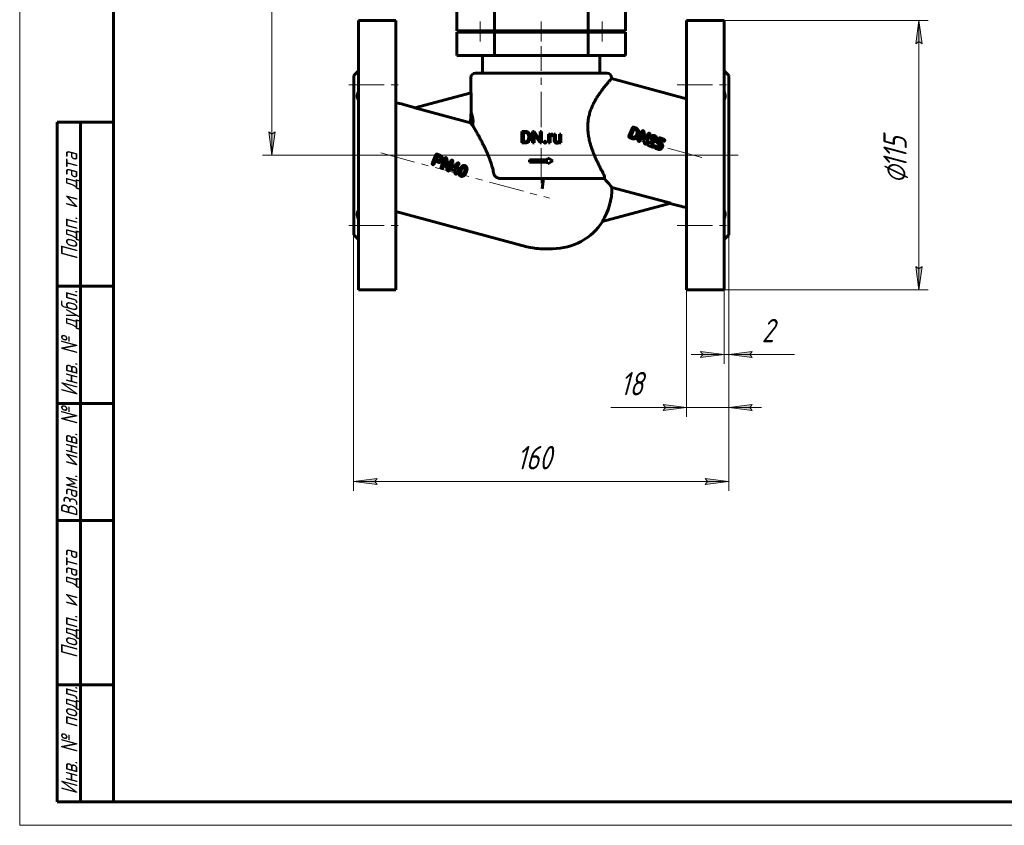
# Model space of a CAD drawing. Header units: millimetres. Extents: x 0 to 420, y 0 to 297.
# Tile 1 of 5: x 0 to 210, y 0 to 172. Entities that reach past the tile are written whole.
import ezdxf

# ---------------------------------------------------------------- set-up
doc = ezdxf.new("R2010")
doc.units = ezdxf.units.MM
for name, pattern in [('K5LT_AXLED', [12, 7.5, -1.5, 1.5, -1.5]), ('K5LT_BASIC', [0]), ('K5LT_THIN', [0])]:
    doc.linetypes.add(name, pattern=pattern)
doc.layers.add('Системный слой', color=7, linetype='Continuous')
doc.layers.add('Системный слой (1)', color=7, linetype='Continuous', true_color=0x6c6c6c)
doc.styles.add('KDIMTEXTSTYLE', font='txt', dxfattribs={"width": 0.96, "oblique": 15, "height": 5})
doc.styles.add('KTEXTSTYLE', font='txt', dxfattribs={"width": 0.96, "height": 5})
doc.dimstyles.new('KDIMSTYLE (0.50)', dxfattribs={"dimtxt": 5, "dimasz": 1, "dimexe": 2, "dimexo": 0, "dimgap": 1, "dimtad": 1, "dimlfac": 2, "dimtxsty": 'KDIMTEXTSTYLE', "dimsah": 1, "dimcen": 0, "dimdle": 1, "dimadec": 0, "dimazin": 0, "dimtfac": 0.667, "dimtmove": 0, "dimatfit": 3, "dimfxl": 1, "dimtvp": 1, "dimtolj": 1, "dimtzin": 0, "dimarcsym": 0})

# ---------------------------------------------------------------- blocks, each defined once
blk = doc.blocks.new('D0')
at = {"layer": 'Системный слой (1)'}
for points in [[(192.45, 166.71), (191.79, 171.71), (191.13, 166.71), (191.79, 167.21)], [(191.79, 114.21), (192.45, 119.21), (191.79, 118.71), (191.13, 119.21)]]:
    blk.add_hatch(color=7, dxfattribs=at).paths.add_polyline_path(points)
at = {"layer": 'Системный слой (1)', "color": 7, "linetype": 'K5LT_THIN', "lineweight": 18}
for p, q in [((150.23, 171.71), (193.79, 171.71)), ((191.13, 166.71), (191.79, 171.71)), ((191.79, 171.71), (192.45, 166.71)), ((191.79, 167.21), (191.13, 166.71)), ((192.45, 166.71), (191.79, 167.21)), ((191.79, 114.21), (191.13, 119.21)), ((191.13, 119.21), (191.79, 118.71)), ((191.79, 118.71), (192.45, 119.21)), ((192.45, 119.21), (191.79, 114.21)), ((150.23, 114.21), (193.79, 114.21))]:
    blk.add_line(p, q, dxfattribs=at)
blk.add_wipeout([(190.79, 136.89), (183.41, 136.89), (183.41, 148.54), (190.79, 148.54)]).dxf.layer = 'Системный слой (1)'
blk.add_line((191.79, 171.71), (191.79, 114.21), dxfattribs=at)
at = {"layer": 'Системный слой (1)', "color": 7, "char_height": 5, "attachment_point": 1, "rotation": 90, "style": 'KTEXTSTYLE'}
for s, insert in [('\\fArial|b0|c204|p34;\\H5.0;\\W1.000;\\Q15;\\fGOST Type AU|b0|i0|c204|p34;\\Q15;\\W0.960;115', (184.2, 140.2)), ('\\fArial|b0|c204|p34;\\H5.0;\\W1.000;\\Q15;\\fGOST Type AU|b0|i0|c204|p34;\\Q15;\\W0.960;⌀', (184.2, 136.89))]:
    blk.add_mtext(s, dxfattribs=dict(at, insert=insert))
blk = doc.blocks.new('KDIMARROW_01')
at = {"layer": 'Системный слой'}
blk.add_hatch(color=0, dxfattribs=at).paths.add_polyline_path([(-5, -0.66), (0, 0), (-5, 0.66), (-4.5, 0)])
at = {"layer": 'Системный слой', "color": 0, "linetype": 'K5LT_THIN', "lineweight": 18}
for p, q in [((-4.5, 0), (-5, 0.66)), ((-5, 0.66), (0, 0)), ((0, 0), (-5, -0.66)), ((-5, -0.66), (-4.5, 0))]:
    blk.add_line(p, q, dxfattribs=at)
at = {"layer": 'Системный слой (1)', "color": 0, "linetype": 'K5LT_THIN', "lineweight": 18}
blk.add_line((311.04, 142.96), (310.54, 142.96), dxfattribs=at)
blk = doc.blocks.new('D1')
at = {"layer": 'Системный слой (1)'}
for points in [[(150.23, 100.44), (145.23, 101.1), (145.73, 100.44), (145.23, 99.78)], [(155.73, 100.44), (156.23, 101.1), (151.23, 100.44), (156.23, 99.78)]]:
    blk.add_hatch(color=7, dxfattribs=at).paths.add_polyline_path(points)
at = {"layer": 'Системный слой (1)', "color": 7, "linetype": 'K5LT_THIN', "lineweight": 18}
for p, q in [((151.23, 125.96), (151.23, 98.44)), ((150.23, 114.21), (150.23, 98.44)), ((150.23, 100.44), (145.23, 101.1)), ((145.23, 101.1), (145.73, 100.44)), ((156.23, 101.1), (151.23, 100.44)), ((155.73, 100.44), (156.23, 101.1)), ((150.23, 100.44), (143.23, 100.44)), ((145.73, 100.44), (145.23, 99.78)), ((145.23, 99.78), (150.23, 100.44)), ((151.23, 100.44), (150.23, 100.44)), ((151.23, 100.44), (156.23, 99.78)), ((151.23, 100.44), (156.23, 100.44)), ((156.23, 99.78), (155.73, 100.44))]:
    blk.add_line(p, q, dxfattribs=at)
blk.add_wipeout([(158.23, 101.44), (158.23, 108.82), (163.03, 108.82), (163.03, 101.44)]).dxf.layer = 'Системный слой (1)'
for p, q in [((151.23, 100.44), (158.23, 100.44)), ((156.23, 100.44), (165.23, 100.44))]:
    blk.add_line(p, q, dxfattribs=at)
at = {"layer": 'Системный слой (1)', "color": 7, "insert": (158.23, 108.03), "char_height": 5, "attachment_point": 1, "style": 'KTEXTSTYLE'}
blk.add_mtext('\\fArial|b0|c204|p34;\\H5.0;\\W1.000;\\Q15;\\fGOST Type AU|b0|i0|c204|p34;\\Q15;\\W0.960;2', dxfattribs=at)
blk = doc.blocks.new('D2')
at = {"layer": 'Системный слой (1)'}
for points in [[(142.23, 89.12), (137.23, 89.78), (137.73, 89.12), (137.23, 88.46)], [(155.73, 89.12), (156.23, 89.78), (151.23, 89.12), (156.23, 88.46)]]:
    blk.add_hatch(color=7, dxfattribs=at).paths.add_polyline_path(points)
at = {"layer": 'Системный слой (1)', "color": 7, "linetype": 'K5LT_THIN', "lineweight": 18}
for p, q in [((151.23, 125.96), (151.23, 87.12)), ((142.23, 114.21), (142.23, 87.12)), ((142.23, 89.12), (137.23, 89.78)), ((137.23, 89.78), (137.73, 89.12)), ((137.73, 89.12), (137.23, 88.46)), ((137.23, 88.46), (142.23, 89.12)), ((142.23, 89.12), (137.23, 89.12)), ((142.23, 89.12), (151.23, 89.12)), ((156.23, 89.78), (151.23, 89.12)), ((151.23, 89.12), (156.23, 88.46)), ((151.23, 89.12), (158.23, 89.12)), ((155.73, 89.12), (156.23, 89.78)), ((156.23, 88.46), (155.73, 89.12))]:
    blk.add_line(p, q, dxfattribs=at)
blk.add_wipeout([(128.08, 90.12), (128.08, 97.5), (134.91, 97.5), (134.91, 90.12)]).dxf.layer = 'Системный слой (1)'
for p, q in [((137.19, 89.12), (126.08, 89.12)), ((142.23, 89.12), (135.23, 89.12))]:
    blk.add_line(p, q, dxfattribs=at)
at = {"layer": 'Системный слой (1)', "color": 7, "insert": (128.08, 96.71), "char_height": 5, "attachment_point": 1, "style": 'KTEXTSTYLE'}
blk.add_mtext('\\fArial|b0|c204|p34;\\H5.0;\\W1.000;\\Q15;\\fGOST Type AU|b0|i0|c204|p34;\\Q15;\\W0.960;18', dxfattribs=at)
blk = doc.blocks.new('D3')
at = {"layer": 'Системный слой (1)'}
for points in [[(54.47, 240.46), (53.81, 245.46), (53.15, 240.46), (53.81, 240.96)], [(53.81, 142.96), (54.47, 147.96), (53.81, 147.46), (53.15, 147.96)]]:
    blk.add_hatch(color=7, dxfattribs=at).paths.add_polyline_path(points)
at = {"layer": 'Системный слой (1)', "color": 7, "linetype": 'K5LT_THIN', "lineweight": 18}
for p, q in [((110.15, 245.46), (51.81, 245.46)), ((53.15, 240.46), (53.81, 245.46)), ((53.81, 245.46), (54.47, 240.46)), ((53.81, 240.96), (53.15, 240.46)), ((54.47, 240.46), (53.81, 240.96)), ((53.81, 142.96), (53.15, 147.96)), ((53.15, 147.96), (53.81, 147.46)), ((53.81, 147.46), (54.47, 147.96)), ((54.47, 147.96), (53.81, 142.96)), ((151.23, 142.96), (51.81, 142.96))]:
    blk.add_line(p, q, dxfattribs=at)
blk.add_wipeout([(52.81, 188.73), (45.43, 188.73), (45.43, 199.24), (52.81, 199.24)]).dxf.layer = 'Системный слой (1)'
blk.add_line((53.81, 245.46), (53.81, 142.96), dxfattribs=at)
at = {"layer": 'Системный слой (1)', "color": 7, "insert": (46.22, 188.73), "char_height": 5, "attachment_point": 1, "rotation": 90, "style": 'KTEXTSTYLE'}
blk.add_mtext('\\fArial|b0|c204|p34;\\H5.0;\\W1.000;\\Q15;\\fGOST Type AU|b0|i0|c204|p34;\\Q15;\\W0.960;205', dxfattribs=at)
blk = doc.blocks.new('D5')
at = {"layer": 'Системный слой (1)'}
for points in [[(75.73, 73.33), (76.23, 73.99), (71.23, 73.33), (76.23, 72.67)], [(146.23, 72.67), (151.23, 73.33), (146.23, 73.99), (146.73, 73.33)]]:
    blk.add_hatch(color=7, dxfattribs=at).paths.add_polyline_path(points)
at = {"layer": 'Системный слой (1)', "color": 7, "linetype": 'K5LT_THIN', "lineweight": 18}
for p, q in [((71.23, 137.21), (71.23, 71.33)), ((151.23, 135.26), (151.23, 71.33)), ((71.23, 73.33), (76.23, 73.99)), ((76.23, 73.99), (75.73, 73.33)), ((146.73, 73.33), (146.23, 73.99)), ((146.23, 73.99), (151.23, 73.33)), ((76.23, 72.67), (71.23, 73.33)), ((75.73, 73.33), (76.23, 72.67)), ((151.23, 73.33), (146.23, 72.67)), ((146.23, 72.67), (146.73, 73.33))]:
    blk.add_line(p, q, dxfattribs=at)
blk.add_wipeout([(106.02, 74.33), (106.02, 81.71), (116.03, 81.71), (116.03, 74.33)]).dxf.layer = 'Системный слой (1)'
blk.add_line((71.23, 73.33), (151.23, 73.33), dxfattribs=at)
at = {"layer": 'Системный слой (1)', "color": 7, "insert": (106.02, 80.92), "char_height": 5, "attachment_point": 1, "style": 'KTEXTSTYLE'}
blk.add_mtext('\\fArial|b0|c204|p34;\\H5.0;\\W1.000;\\Q15;\\fGOST Type AU|b0|i0|c204|p34;\\Q15;\\W0.960;160', dxfattribs=at)
blk = doc.blocks.new('U35')
at = {"color": 7, "linetype": 'K5LT_THIN', "lineweight": 18}
for p, q in [((0, 0), (0, 297)), ((420, 0), (0, 0))]:
    blk.add_line(p, q, dxfattribs=at)
at = {"color": 150, "linetype": 'K5LT_BASIC', "lineweight": 60, "true_color": 0x0080ff}
for p, q in [((20, 5), (20, 292)), ((8, 5), (8, 150)), ((20, 150), (8, 150)), ((13, 5), (13, 150)), ((20, 115), (8, 115)), ((20, 90), (8, 90)), ((20, 65), (8, 65)), ((20, 30), (8, 30)), ((20, 5), (8, 5)), ((415, 5), (20, 5))]:
    blk.add_line(p, q, dxfattribs=at)
at = {"color": 7, "char_height": 3.5, "attachment_point": 1, "rotation": 90, "style": 'KTEXTSTYLE'}
for s, insert in [('\\fArial|b0|c204|p34;\\H5.0;\\W1.000;\\Q15;\\fGOST Type AU|b0|i0|c204|p34;\\Q15;\\W0.960;\\H3.50;Подп. и дата', (8.82, 120.66)), ('\\fArial|b0|c204|p34;\\H5.0;\\W1.000;\\Q15;\\fGOST Type AU|b0|i0|c204|p34;\\Q15;\\W0.960;\\H3.50;Инв. № дубл.', (8.82, 91.57)), ('\\fArial|b0|c204|p34;\\H5.0;\\W1.000;\\Q15;\\fGOST Type AU|b0|i0|c204|p34;\\Q15;\\W0.960;\\H3.50;Взам. инв. №', (8.82, 65.8)), ('\\fArial|b0|c204|p34;\\H5.0;\\W1.000;\\Q15;\\fGOST Type AU|b0|i0|c204|p34;\\Q15;\\W0.960;\\H3.50;Подп. и дата', (8.82, 35.66)), ('\\fArial|b0|c204|p34;\\H5.0;\\W1.000;\\Q15;\\fGOST Type AU|b0|i0|c204|p34;\\Q15;\\W0.960;\\H3.50;Инв. № подл.', (8.82, 6.57))]:
    blk.add_mtext(s, dxfattribs=dict(at, insert=insert))

msp = doc.modelspace()

# ---------------------------------------------------------------- linework, layer by layer
at = {"layer": 'Системный слой (1)', "color": 150, "linetype": 'K5LT_BASIC', "lineweight": 60, "true_color": 0x0080ff}
for p, q in [((93.233, 169.4575), (93.233, 174.4575)), ((129.233, 169.4575), (129.233, 174.4575)), ((101.233, 169.4575), (101.233, 173.7075)), ((121.233, 169.4575), (121.233, 173.7075)), ((72.233, 171.7075), (80.233, 171.7075)), ((72.233, 171.7075), (72.233, 114.2075)), ((80.233, 171.7075), (80.233, 114.2075)), ((150.233, 171.7075), (142.233, 171.7075)), ((142.233, 171.7075), (142.233, 114.2075)), ((150.233, 171.7075), (150.233, 114.2075)), ((93.233, 169.4575), (101.233, 169.4575)), ((93.233, 169.2075), (101.233, 169.2075)), ((93.233, 164.2075), (93.233, 169.2075)), ((96.733, 169.2075), (96.733, 169.4575)), ((99.733, 169.2075), (99.733, 169.4575)), ((101.233, 169.4575), (121.233, 169.4575)), ((101.233, 169.2075), (121.233, 169.2075)), ((101.233, 164.2075), (101.233, 169.2075)), ((108.108, 169.2075), (108.108, 169.4575)), ((114.358, 169.2075), (114.358, 169.4575)), ((121.233, 169.4575), (129.233, 169.4575)), ((121.233, 169.2075), (129.233, 169.2075)), ((121.233, 164.2075), (121.233, 169.2075)), ((122.733, 169.2075), (122.733, 169.4575)), ((125.733, 169.2075), (125.733, 169.4575)), ((129.233, 164.2075), (129.233, 169.2075)), ((93.233, 164.2075), (101.233, 164.2075)), ((98.733, 160.4575), (98.733, 164.2075)), ((101.233, 164.2075), (121.233, 164.2075)), ((121.233, 164.2075), (129.233, 164.2075)), ((123.733, 160.4575), (123.733, 164.2075)), ((71.233, 159.9575), (72.233, 160.9575)), ((71.233, 159.9575), (71.233, 125.9575)), ((97.233, 160.4575), (125.233, 160.4575)), ((151.233, 159.9575), (150.233, 160.9575)), ((151.233, 159.9575), (151.233, 125.9575)), ((96.233, 156.2333), (96.233, 159.4575)), ((126.233, 159.2935), (126.233, 159.4575)), ((142.233, 155.0063), (126.233, 159.2935)), ((84.2493, 153.0223), (96.3082, 156.2535)), ((96.3082, 152.0011), (96.3082, 156.2535)), ((81.8355, 153.7731), (84.4434, 153.0743)), ((84.2493, 153.0223), (96.1789, 149.8258)), ((107.0894, 145.5534), (107.0894, 148.0364)), ((107.0894, 148.0364), (107.792, 148.0364)), ((107.4186, 145.8211), (107.4186, 147.7669)), ((107.4186, 147.7669), (107.792, 147.7669)), ((109.4045, 148.0364), (109.7337, 148.0364)), ((109.4045, 145.5534), (109.4045, 148.0364)), ((109.7337, 148.0364), (110.9888, 146.1162)), ((109.7337, 145.5534), (109.7337, 147.4685)), ((109.7337, 147.4685), (110.9837, 145.5534)), ((110.9888, 148.0364), (111.3145, 148.0364)), ((110.9888, 146.1162), (110.9888, 148.0364)), ((111.3145, 145.5534), (111.3145, 148.0364)), ((112.7964, 145.5534), (112.7964, 147.3986)), ((112.7964, 147.3986), (113.1033, 147.3986)), ((113.1033, 147.3986), (113.1095, 147.1876)), ((113.6866, 147.1155), (113.6883, 147.4088)), ((113.9802, 146.2082), (113.9802, 147.3986)), ((113.9802, 147.3986), (114.2957, 147.3986)), ((114.2957, 146.2048), (114.2957, 147.3986)), ((115.1159, 147.3986), (115.4331, 147.3986)), ((115.1159, 146.056), (115.1159, 147.3986)), ((115.4331, 145.5534), (115.4331, 147.3986)), ((129.9234, 146.9904), (130.6771, 148.8102)), ((130.3582, 147.0152), (130.979, 148.5006)), ((130.3716, 146.9986), (130.3582, 147.0152)), ((130.9908, 148.9257), (130.9344, 148.9454)), ((131.5155, 148.7084), (130.9908, 148.9257)), ((131.3454, 148.3691), (131.0035, 148.5107)), ((131.5878, 147.3457), (131.6316, 147.4513)), ((131.9227, 146.1309), (132.7116, 148.0357)), ((132.2897, 145.9789), (132.8536, 147.3401)), ((132.8709, 147.333), (132.8536, 147.3401)), ((133.4837, 146.1876), (134.0201, 147.4827)), ((133.5901, 145.3794), (134.4006, 147.3362)), ((107.0894, 145.5534), (107.7613, 145.5534)), ((107.4186, 145.8211), (107.7613, 145.8211)), ((108.5611, 146.7199), (108.5611, 146.8716)), ((108.8868, 146.7199), (108.8868, 146.8682)), ((109.4045, 145.5534), (109.7337, 145.5534)), ((110.9837, 145.5534), (111.3145, 145.5534)), ((112.7964, 145.5534), (113.1119, 145.5534)), ((113.1119, 145.5534), (113.1119, 146.8642)), ((115.1247, 145.736), (115.1313, 145.5534)), ((115.1313, 145.5534), (115.4331, 145.5534)), ((130.5292, 146.5235), (130.0471, 146.7232)), ((130.7182, 146.855), (130.3716, 146.9986)), ((133.4074, 145.335), (133.3475, 145.3598)), ((133.4837, 146.1876), (133.4664, 146.1948)), ((133.8951, 145.3582), (133.9023, 145.3756)), ((134.9698, 144.6731), (134.0623, 145.049)), ((134.4734, 145.7204), (135.3336, 146.1707)), ((134.5328, 145.2934), (134.5413, 145.3139)), ((135.1252, 145.0481), (134.5328, 145.2934)), ((134.5413, 145.3139), (135.1722, 145.6562)), ((135.3532, 146.7348), (135.2917, 146.7603)), ((135.4446, 146.2872), (135.4524, 146.3061)), ((135.8363, 146.1766), (135.877, 146.324)), ((136.0326, 145.8018), (136.3256, 146.5092)), ((136.4671, 145.7991), (136.6283, 146.1882)), ((136.7387, 145.6035), (136.4992, 145.7027)), ((137.4293, 146.3216), (136.6297, 146.6417)), ((137.2546, 145.9491), (136.6528, 146.1984)), ((88.7441, 143.0495), (88.0452, 141.34)), ((89.0291, 143.1714), (89.5017, 142.9757)), ((135.2617, 144.7405), (135.2728, 144.7673)), ((136.1183, 144.2084), (135.6331, 144.4094)), ((136.2563, 144.5906), (135.7616, 144.7955)), ((136.6849, 144.725), (136.7358, 144.8479)), ((137.0711, 144.6057), (137.1043, 144.686)), ((88.6352, 141.6992), (88.3748, 141.0705)), ((88.6352, 141.6992), (89.3694, 141.3951)), ((88.7912, 142.0757), (88.8013, 142.0512)), ((88.8013, 142.0512), (89.2819, 141.8522)), ((89.0712, 142.7294), (89.7014, 142.4684)), ((90.6573, 142.2921), (89.8683, 140.3873)), ((90.7992, 141.5965), (90.2354, 140.2353)), ((90.7992, 141.5965), (90.8166, 141.5893)), ((91.9658, 141.7391), (91.4293, 140.444)), ((92.3462, 141.5925), (91.5357, 139.6357)), ((108.733, 141.9906), (112.6505, 141.9906)), ((108.733, 141.4906), (108.733, 141.9906)), ((108.733, 141.4906), (112.6505, 141.4906)), ((112.6505, 141.9906), (112.6505, 142.3656)), ((112.6505, 142.3656), (113.733, 141.7406)), ((112.6505, 141.1156), (113.733, 141.7406)), ((112.6505, 141.1156), (112.6505, 141.4906)), ((91.2932, 139.6162), (91.3531, 139.5914)), ((91.412, 140.4512), (91.4293, 140.444)), ((92.2316, 139.8274), (92.9673, 139.5226)), ((92.6454, 140.1267), (92.631, 140.092)), ((92.631, 140.092), (93.1352, 139.8832)), ((92.9759, 139.4988), (92.8356, 139.1601)), ((93.2415, 140.14), (93.1352, 139.8832)), ((93.6487, 140.0803), (93.2082, 139.0168)), ((94.2578, 139.8686), (94.1762, 139.6938)), ((94.1856, 138.8519), (94.2628, 138.82)), ((95.2432, 139.3109), (95.2399, 139.303)), ((102.7841, 137.9575), (122.5898, 137.9575)), ((111.7212, 137.9575), (111.4305, 135.7492)), ((122.5898, 137.9575), (124.6834, 137.9575)), ((138.8417, 132.7253), (126.2871, 136.0893)), ((138.8417, 132.7253), (124.2161, 128.8064)), ((140.6305, 132.142), (138.6476, 132.6733)), ((80.233, 130.9088), (108.1305, 123.4336)), ((71.233, 125.9575), (72.233, 124.9575)), ((151.233, 125.9575), (150.233, 124.9575)), ((111.4305, 122.9992), (113.6421, 122.9992)), ((72.233, 114.2075), (80.233, 114.2075)), ((150.233, 114.2075), (142.233, 114.2075))]:
    msp.add_line(p, q, dxfattribs=at)
for centre, radius, start, end in [((97.233, 159.4575), 1, 90, 180), ((125.233, 159.4575), 1, 0, 90), ((78.5355, 141.4575), 12.75, 75, 82.349176), ((108.8239, 150.1659), 12.6496, 171.658087, 181.540686), ((113.6421, 135.7492), 12.6496, 326.711231, 1.540686), ((143.9305, 144.4575), 12.75, 255, 262.349176), ((113.6421, 135.7492), 12.75, 270, 327.215184), ((111.4305, 135.7492), 12.75, 255, 270)]:
    msp.add_arc(centre, radius, start, end, dxfattribs=at)
for points, degree, knots in [([(121.2673, 150.5301), (121.2904, 150.6835), (121.3433, 150.9879), (121.4426, 151.4373), (121.5609, 151.8799), (121.6971, 152.3145), (121.8493, 152.7398), (122.0715, 153.294), (122.3218, 153.8333), (122.6237, 154.4136), (122.8639, 154.838), (123.0994, 155.2278), (123.3153, 155.5697), (123.5413, 155.9114), (123.7982, 156.2837), (124.0838, 156.6812), (124.3893, 157.088), (124.6854, 157.468), (124.9298, 157.7727), (125.1276, 158.0139), (125.2999, 158.2209), (125.4634, 158.4145), (125.6436, 158.6249), (125.7915, 158.7953), (125.9111, 158.9317), (126.0064, 159.0397), (126.0882, 159.1318), (126.1636, 159.2162), (126.2187, 159.2776), (126.233, 159.2935), (126.233, 159.2935)], 3, [0, 0, 0, 0, 0.87978946, 1.76218783, 2.65341285, 3.549854, 4.44754947, 5.34812595, 7.1602551, 8.12630107, 9.52338089, 10.36097368, 11.20443148, 12.32288672, 13.28355234, 14.54684303, 16.09111561, 17.43657779, 18.76474348, 19.77568339, 20.60984552, 21.69337687, 22.75605693, 24.20972401, 25.05837076, 25.91106907, 27.07629567, 28.0324709, 29.46015652, 31, 31, 31, 31]), ([(72.233, 156.5023), (72.1898, 156.4052), (72.1184, 156.2264), (72.054, 156.0133), (72.0142, 155.8377), (71.9895, 155.6804), (71.9794, 155.5021), (71.991, 155.3254), (72.0251, 155.1697), (72.0803, 155.0262), (72.1485, 154.9101), (72.2063, 154.8404), (72.233, 154.8125)], 3, [0, 0, 0, 0, 1.79775083, 3.32423427, 4.06303948, 5.24169156, 6.49967283, 7.85449587, 9.2869785, 10.42364156, 11.88920326, 13, 13, 13, 13]), ([(150.233, 154.8125), (150.2832, 154.8652), (150.3531, 154.9601), (150.4188, 155.1065), (150.4555, 155.2305), (150.4784, 155.3642), (150.486, 155.5172), (150.4762, 155.679), (150.4526, 155.8341), (150.412, 156.0149), (150.3445, 156.2349), (150.2737, 156.4109), (150.233, 156.5023)], 3, [0, 0, 0, 0, 2.08966169, 3.31738906, 4.29250845, 5.37889782, 6.58826168, 7.75715396, 8.81477128, 9.72972544, 11.30470984, 13, 13, 13, 13]), ([(96.6034, 149.2996), (96.6203, 149.3863), (96.6407, 149.5077), (96.6585, 149.655), (96.6692, 149.7558), (96.6806, 149.8932), (96.6885, 150.0867), (96.6874, 150.2844), (96.6794, 150.449), (96.6693, 150.5741), (96.6585, 150.6793), (96.6451, 150.7852), (96.6232, 150.9291), (96.5945, 151.0818), (96.5673, 151.2024), (96.544, 151.2976), (96.5179, 151.397), (96.4833, 151.5161), (96.4434, 151.6411), (96.4004, 151.7652), (96.3521, 151.8936), (96.3224, 151.9668), (96.3082, 152.0011)], 3, [0, 0, 0, 0, 1.99270508, 2.57561047, 2.83517274, 3.87581481, 5.0394113, 6.18956238, 7.24436236, 7.90399039, 8.44828657, 9.20461607, 9.96051847, 11.39989856, 12.61093701, 12.963725, 13.93350571, 15.41888265, 16.71423695, 18.3871284, 20.48171301, 23, 23, 23, 23]), ([(96.6034, 149.2996), (96.5263, 149.3931), (96.3984, 149.5502), (96.2635, 149.7189), (96.202, 149.7965), (96.1789, 149.8258)], 3, [0, 0, 0, 0, 2.39996282, 4.42602751, 6, 6, 6, 6]), ([(101.1251, 138.9575), (101.092, 139.1458), (101.0173, 139.5234), (100.883, 140.0876), (100.7254, 140.6584), (100.5453, 141.2365), (100.3431, 141.823), (100.1202, 142.4164), (99.878, 143.0155), (99.6204, 143.6135), (99.3523, 144.2032), (99.0791, 144.7771), (98.8059, 145.3291), (98.4945, 145.9374), (98.1583, 146.5718), (97.8484, 147.1381), (97.5189, 147.728), (97.2411, 148.2139), (96.9696, 148.6806), (96.7744, 149.0123), (96.6556, 149.2121), (96.6034, 149.2996)], 3, [0, 0, 0, 0, 0.89047258, 1.8031989, 2.74347297, 3.72002589, 4.72561205, 5.77250425, 6.85339846, 7.96684153, 9.09491605, 10.22754379, 11.35501226, 12.46585244, 14.07968095, 15.57082328, 16.48768606, 18.53438197, 19.57385937, 20.83834383, 22, 22, 22, 22]), ([(121.2673, 150.5301), (121.2454, 150.3844), (121.208, 150.0913), (121.1711, 149.6496), (121.1534, 149.2079), (121.1543, 148.7692), (121.1727, 148.3362), (121.2069, 147.9111), (121.2474, 147.5634), (121.2893, 147.2678), (121.3431, 146.9329), (121.4286, 146.4867), (121.533, 146.0339), (121.634, 145.6432), (121.7254, 145.3161), (121.8606, 144.8669), (122.0032, 144.4357), (122.1743, 143.9553), (122.358, 143.4677), (122.6066, 142.8537), (122.8976, 142.1834), (123.2048, 141.5165), (123.4847, 140.9384), (123.7671, 140.3751), (124.0489, 139.8302), (124.3259, 139.3113), (124.4948, 139.0018), (124.5614, 138.8806)], 3, [0, 0, 0, 0, 0.92485813, 1.85330984, 2.77835978, 3.69519989, 4.60185777, 5.49246898, 6.36873395, 6.80153011, 7.37333296, 8.51068717, 9.68524486, 10.34252934, 11.10592752, 11.88126658, 13.39349694, 14.08703542, 15.26383783, 16.88098908, 18.58663205, 20.32568721, 22.08592877, 23.26710036, 25.04193647, 26.8176328, 28, 28, 28, 28]), ([(113.2901, 147.3687), (113.1818, 147.3048), (113.1107, 147.1895), (113.1095, 147.1876)], 2, [0, 0, 0, 1.96718007, 2, 2, 2]), ([(113.1119, 146.8642), (113.1445, 146.942), (113.2568, 147.0609), (113.4239, 147.1291), (113.5331, 147.1291)], 2, [0, 0, 0, 0.9573171, 1.97865855, 3, 3, 3]), ([(102.7841, 137.9575), (102.6822, 137.9575), (102.5203, 137.9673), (102.303, 138.0023), (102.136, 138.0424), (101.9909, 138.0895), (101.8337, 138.1533), (101.6972, 138.224), (101.5261, 138.337), (101.4164, 138.4326), (101.3074, 138.5569), (101.2561, 138.6283), (101.1994, 138.7293), (101.1567, 138.8245), (101.1333, 138.9113), (101.1251, 138.9575)], 3, [0, 0, 0, 0, 2.35235895, 3.70940013, 5.02925196, 6.28243001, 7.20547755, 8.92148786, 9.79780672, 11.90719986, 12.2413995, 13.59920042, 13.92313154, 14.91227143, 16, 16, 16, 16]), ([(124.5614, 138.8806), (124.6038, 138.8035), (124.6559, 138.6899), (124.706, 138.5375), (124.7346, 138.4148), (124.7487, 138.2926), (124.7469, 138.1816), (124.7331, 138.0894), (124.7114, 138.0163), (124.6924, 137.9744), (124.6834, 137.9575)], 3, [0, 0, 0, 0, 2.45947932, 3.64833912, 5.03113618, 6.62162816, 7.95667989, 9.14643288, 10.23317909, 11, 11, 11, 11]), ([(126.2871, 136.0893), (126.2539, 136.1314), (126.1787, 136.2262), (125.9952, 136.4546), (125.7398, 136.7657), (125.3792, 137.1892), (125.0296, 137.5838), (124.7829, 137.8515), (124.6834, 137.9575)], 3, [0, 0, 0, 0, 1.35881318, 2.48708869, 4.52845184, 6.16737116, 7.90043898, 9, 9, 9, 9]), ([(72.233, 131.1026), (72.1898, 131.0573), (72.1184, 130.9637), (72.054, 130.827), (72.0142, 130.6986), (71.9883, 130.5643), (71.9794, 130.3972), (71.9916, 130.2171), (72.0188, 130.0519), (72.0661, 129.856), (72.1341, 129.6473), (72.2011, 129.4844), (72.233, 129.4128)], 3, [0, 0, 0, 0, 1.79775083, 3.32423427, 4.06303948, 5.24169156, 6.65038633, 7.85449587, 9.05358168, 9.9751032, 11.67228024, 13, 13, 13, 13]), ([(150.233, 129.4128), (150.2832, 129.5256), (150.3531, 129.7039), (150.4228, 129.9419), (150.4609, 130.1233), (150.4819, 130.2977), (150.4849, 130.4452), (150.4738, 130.5814), (150.4526, 130.6959), (150.412, 130.8286), (150.3445, 130.9684), (150.2737, 131.0599), (150.233, 131.1026)], 3, [0, 0, 0, 0, 2.08966169, 3.31738906, 4.55293784, 5.66764563, 6.90307106, 7.75715396, 8.81477128, 9.72972544, 11.30470984, 13, 13, 13, 13])]:
    msp.add_open_spline(points, degree=degree, knots=knots, dxfattribs=at)
for points in [[(108.8868, 146.8682), (108.8868, 147.1376), (108.73, 147.5691), (108.4383, 147.8743), (108.0359, 148.0364), (107.792, 148.0364)], [(108.5611, 146.8716), (108.5611, 147.0848), (108.4588, 147.4173), (108.261, 147.6475), (107.9762, 147.7669), (107.792, 147.7669)], [(113.5484, 147.4327), (113.3984, 147.4327), (113.2901, 147.3687)], [(113.5331, 147.1291), (113.5774, 147.1291), (113.6473, 147.124), (113.6866, 147.1155)], [(113.6269, 147.425), (113.5825, 147.4327), (113.5484, 147.4327)], [(113.6883, 147.4088), (113.6712, 147.4173), (113.6269, 147.425)], [(130.9344, 148.9454), (130.7884, 148.9985), (130.6771, 148.8102)], [(130.943, 146.4352), (131.689, 146.5027), (131.9723, 147.1865)], [(131.0035, 148.5107), (130.9849, 148.5147), (130.979, 148.5006)], [(131.3332, 146.9805), (131.488, 147.1047), (131.5878, 147.3457)], [(131.469, 148.2976), (131.3942, 148.3489), (131.3454, 148.3691)], [(131.6316, 147.4513), (131.8345, 147.9413), (131.469, 148.2976)], [(132.0944, 147.8023), (132.0007, 148.5074), (131.5155, 148.7084)], [(131.9723, 147.1865), (132.1158, 147.5331), (132.0944, 147.8023)], [(133.0112, 148.1664), (132.8395, 148.2375), (132.7116, 148.0357)], [(132.8709, 147.333), (132.9348, 146.8856), (133.1339, 145.9135)], [(133.1879, 147.724), (133.1688, 148.1011), (133.0112, 148.1664)], [(133.4664, 146.1948), (133.3208, 147.0377), (133.1879, 147.724)], [(134.3204, 147.6149), (134.1108, 147.7017), (134.0201, 147.4827)], [(134.4006, 147.3362), (134.4874, 147.5457), (134.3204, 147.6149)], [(135.1995, 147.175), (134.6724, 147.1368), (134.5145, 146.7555)], [(135.4431, 147.1258), (135.3517, 147.1637), (135.1995, 147.175)], [(135.877, 146.324), (135.9, 146.9366), (135.4431, 147.1258)], [(107.7613, 145.8211), (108.0274, 145.8211), (108.3821, 146.0445), (108.5611, 146.4487), (108.5611, 146.7199)], [(107.7613, 145.5534), (108.0205, 145.5534), (108.4349, 145.7154), (108.73, 146.019), (108.8868, 146.4504), (108.8868, 146.7199)], [(111.9258, 145.8561), (111.8754, 145.8007), (111.8754, 145.7205)], [(111.8754, 145.7205), (111.8754, 145.6421), (111.9258, 145.5875)], [(112.0716, 145.9115), (111.9761, 145.9115), (111.9258, 145.8561)], [(111.9258, 145.5875), (111.9761, 145.5329), (112.0716, 145.5329)], [(112.2174, 145.8561), (112.1671, 145.9115), (112.0716, 145.9115)], [(112.0716, 145.5329), (112.1671, 145.5329), (112.2174, 145.5875)], [(112.2677, 145.7205), (112.2677, 145.8007), (112.2174, 145.8561)], [(112.2174, 145.5875), (112.2677, 145.6421), (112.2677, 145.7205)], [(113.9802, 146.2082), (113.9802, 146.0241), (114.0672, 145.7614), (114.1473, 145.6796)], [(114.1473, 145.6796), (114.2274, 145.5977), (114.3391, 145.5585)], [(114.3238, 145.9994), (114.2957, 146.0804), (114.2957, 146.2048)], [(114.4005, 145.8714), (114.3519, 145.9183), (114.3238, 145.9994)], [(114.3391, 145.5585), (114.4509, 145.5193), (114.5856, 145.5193)], [(114.5097, 145.8058), (114.4491, 145.8246), (114.4005, 145.8714)], [(114.635, 145.787), (114.5702, 145.787), (114.5097, 145.8058)], [(114.5856, 145.5193), (114.7834, 145.5193), (114.9215, 145.5832)], [(114.9539, 145.8646), (114.8363, 145.787), (114.635, 145.787)], [(114.9215, 145.5832), (115.0438, 145.6399), (115.1247, 145.736)], [(115.1159, 146.056), (115.0633, 145.9367), (114.9539, 145.8646)], [(129.9234, 146.9904), (129.8647, 146.8265), (130.0471, 146.7232)], [(130.5292, 146.5235), (130.6695, 146.4654), (130.943, 146.4352)], [(130.7182, 146.855), (130.9892, 146.7428), (131.3332, 146.9805)], [(131.9227, 146.1309), (131.8561, 145.9702), (132.031, 145.8978)], [(132.031, 145.8978), (132.2232, 145.8182), (132.2897, 145.9789)], [(133.1339, 145.9135), (133.2247, 145.4107), (133.3475, 145.3598)], [(133.4074, 145.335), (133.5476, 145.2769), (133.5901, 145.3794)], [(133.8951, 145.3582), (133.8341, 145.1842), (134.0623, 145.049)], [(134.4734, 145.7204), (133.9493, 145.489), (133.9023, 145.3756)], [(134.5145, 146.7555), (134.4592, 146.5329), (134.6199, 146.4664)], [(134.6199, 146.4664), (134.638, 146.4699), (134.6664, 146.4582)], [(134.6664, 146.4582), (134.816, 146.4497), (134.8944, 146.6388)], [(134.8944, 146.6388), (135.079, 146.8484), (135.2917, 146.7603)], [(135.2728, 144.7673), (135.3394, 144.928), (135.1252, 145.0481)], [(135.1722, 145.6562), (135.7129, 145.8789), (135.8363, 146.1766)], [(135.4446, 146.2872), (135.4205, 146.2289), (135.3336, 146.1707)], [(135.3532, 146.7348), (135.5673, 146.5834), (135.4524, 146.3061)], [(136.0326, 145.8018), (135.9119, 145.5103), (136.1419, 145.4151)], [(136.1419, 145.4151), (136.6628, 145.1975), (136.6523, 145.1723)], [(136.6297, 146.6417), (136.417, 146.7298), (136.3256, 146.5092)], [(136.4992, 145.7027), (136.4377, 145.7282), (136.4671, 145.7991)], [(136.6283, 146.1882), (136.6342, 146.2024), (136.6528, 146.1984)], [(136.6523, 145.1723), (136.7919, 144.9834), (136.7358, 144.8479)], [(137.1362, 145.066), (137.0128, 145.49), (136.7387, 145.6035)], [(137.1043, 144.686), (137.1552, 144.8089), (137.1362, 145.066)], [(137.2546, 145.9491), (137.5023, 145.8742), (137.5696, 146.0364)], [(137.5649, 146.0476), (137.642, 146.2335), (137.4293, 146.3216)], [(137.5696, 146.0364), (137.5728, 146.0443), (137.5649, 146.0476)], [(89.0291, 143.1714), (88.8731, 143.236), (88.7441, 143.0495)], [(90.1825, 142.4112), (90.0929, 142.7363), (89.5017, 142.9757)], [(134.9698, 144.6731), (135.1601, 144.5887), (135.2617, 144.7405)], [(135.5065, 144.7055), (135.4276, 144.5149), (135.6331, 144.4094)], [(135.7616, 144.7955), (135.5627, 144.841), (135.5065, 144.7055)], [(136.1183, 144.2084), (136.1892, 144.1791), (136.4199, 144.1611)], [(136.6849, 144.725), (136.4864, 144.4953), (136.2563, 144.5906)], [(136.4199, 144.1611), (136.9203, 144.2417), (137.0711, 144.6057)], [(88.0452, 141.34), (87.9075, 141.0075), (88.0998, 140.9279)], [(88.0998, 140.9279), (88.2636, 140.86), (88.3748, 141.0705)], [(89.046, 142.7177), (88.8382, 142.1892), (88.7912, 142.0757)], [(89.0712, 142.7294), (89.0526, 142.7335), (89.046, 142.7177)], [(89.2819, 141.8522), (89.6584, 141.6962), (89.8072, 142.0554)], [(89.3694, 141.3951), (89.9681, 141.4055), (90.156, 141.8592)], [(89.8072, 142.0554), (89.894, 142.2649), (89.7014, 142.4684)], [(90.156, 141.8592), (90.2722, 142.0862), (90.1825, 142.4112)], [(90.9569, 142.4227), (90.7851, 142.4939), (90.6573, 142.2921)], [(90.8166, 141.5893), (90.8805, 141.142), (91.0795, 140.1699)], [(91.1336, 141.9804), (91.1144, 142.3575), (90.9569, 142.4227)], [(91.412, 140.4512), (91.2665, 141.2941), (91.1336, 141.9804)], [(92.266, 141.8712), (92.0565, 141.958), (91.9658, 141.7391)], [(93.3415, 141.2504), (92.1109, 140.2134), (92.0841, 140.1488)], [(92.3462, 141.5925), (92.433, 141.8021), (92.266, 141.8712)], [(92.6454, 140.1267), (93.6505, 141.0025), (93.6609, 141.0277)], [(93.5567, 141.3108), (93.3729, 141.326), (93.3415, 141.2504)], [(93.6609, 141.0277), (93.7253, 141.241), (93.5567, 141.3108)], [(94.7194, 140.7646), (94.5181, 140.7465), (94.2593, 140.5251)], [(94.9742, 140.7292), (94.8188, 140.764), (94.7194, 140.7646)], [(95.4087, 139.9511), (95.3917, 140.5562), (94.9742, 140.7292)], [(89.8683, 140.3873), (89.8017, 140.2266), (89.9766, 140.1542)], [(89.9766, 140.1542), (90.1688, 140.0746), (90.2354, 140.2353)], [(91.0795, 140.1699), (91.1703, 139.6671), (91.2932, 139.6162)], [(91.3531, 139.5914), (91.4933, 139.5333), (91.5357, 139.6357)], [(92.0841, 140.1488), (92.0065, 139.9613), (92.2316, 139.8274)], [(92.8356, 139.1601), (92.7903, 139.0238), (92.961, 138.9235)], [(92.961, 138.9235), (93.1443, 138.8624), (93.2082, 139.0168)], [(92.9673, 139.5226), (92.9831, 139.5161), (92.9759, 139.4988)], [(93.5435, 140.3343), (93.3544, 140.4126), (93.2415, 140.14)], [(93.6487, 140.0803), (93.7055, 140.2173), (93.5435, 140.3343)], [(93.8293, 139.9169), (93.6935, 139.5892), (93.6547, 139.2324)], [(93.6547, 139.2324), (93.6497, 138.6457), (94.0436, 138.4825)], [(94.2593, 140.5251), (94.0006, 140.3037), (93.8293, 139.9169)], [(94.1762, 139.6938), (93.9146, 138.9642), (94.1856, 138.8519)], [(94.24, 138.4307), (94.8614, 138.3892), (95.2399, 139.303)], [(94.8307, 140.3604), (94.5628, 140.4713), (94.2578, 139.8686)], [(94.2628, 138.82), (94.4471, 138.7436), (94.7197, 139.1789)], [(94.7197, 139.1789), (94.8238, 139.3813), (94.8604, 139.4695)], [(94.8604, 139.4695), (95.171, 140.2194), (94.8307, 140.3604)], [(95.2432, 139.3109), (95.3581, 139.5882), (95.4087, 139.9511)], [(94.0436, 138.4825), (94.1539, 138.4368), (94.24, 138.4307)]]:
    msp.add_open_spline(points, degree=2, dxfattribs=at)

# ---------------------------------------------------------------- next in the draw order: dimensions: what is measured, and where the dimension line sits
at = {"layer": 'Системный слой (1)', "color": 7}
dim = msp.add_linear_dim(base=(191.7896, 171.7075), p1=(150.233, 114.2075), p2=(150.233, 171.7075), angle=90, dimstyle='KDIMSTYLE (0.50)', override={"dimexo": 0, "dimpost": '\\fGOST Type AU|b0|c204|p34;\\H5.0;\\W0.960;\\Q15;∅<>', "dimblk1": 'KDIMARROW_01', "dimblk2": 'KDIMARROW_01', "dimse1": 0, "dimse2": 0, "dimclrt": 7, "dimtol": 1, "dimtp": 0, "dimtm": 0, "dimtdec": 5, "dimtolj": 1}, dxfattribs=at)
dim.commit()
dim.dimension.update_dxf_attribs({"geometry": 'D0', "text_midpoint": (191.7896, 142.9575), "dimtype": 160})

# ---------------------------------------------------------------- next in the draw order: dimensions: what is measured, and where the dimension line sits
dim = msp.add_linear_dim(base=(53.809, 245.4578), p1=(151.233, 142.9575), p2=(110.1546, 245.4578), angle=90, dimstyle='KDIMSTYLE (0.50)', override={"dimexo": 0, "dimpost": '\\fGOST Type AU|b0|c204|p34;\\H5.0;\\W0.960;\\Q15;<>', "dimblk1": 'KDIMARROW_01', "dimblk2": 'KDIMARROW_01', "dimse1": 0, "dimse2": 0, "dimclrt": 7, "dimtol": 1, "dimtp": 0, "dimtm": 0, "dimtdec": 5, "dimtolj": 1}, dxfattribs=at)
dim.commit()
dim.dimension.update_dxf_attribs({"geometry": 'D3', "text_midpoint": (53.809, 194.2077), "dimtype": 160})
dim = msp.add_linear_dim(base=(151.233, 100.4407), p1=(150.233, 114.2075), p2=(151.233, 125.9575), dimstyle='KDIMSTYLE (0.50)', override={"dimexo": 0, "dimtoh": 1, "dimpost": '\\fGOST Type AU|b0|c204|p34;\\H5.0;\\W0.960;\\Q15;<>', "dimblk1": 'KDIMARROW_01', "dimblk2": 'KDIMARROW_01', "dimse1": 0, "dimse2": 0, "dimclrt": 7, "dimtol": 1, "dimtp": 0, "dimtm": 0, "dimtdec": 5, "dimtmove": 1, "dimtolj": 1}, dxfattribs=at)
dim.commit()
dim.dimension.update_dxf_attribs({"geometry": 'D1', "text_midpoint": (160.7305, 100.4407), "dimtype": 160})

# ---------------------------------------------------------------- next in the draw order: linework, layer by layer
at = {"layer": 'Системный слой (1)', "color": 30, "linetype": 'K5LT_AXLED', "lineweight": 18, "true_color": 0xff8000}
for p, q in [((98.233, 167.2075), (98.233, 171.4575)), ((111.233, 167.2075), (111.233, 171.4575)), ((124.233, 167.2075), (124.233, 171.4575)), ((70.233, 157.9836), (82.233, 157.9836)), ((140.233, 157.9836), (152.233, 157.9836)), ((145.4741, 142.491), (130.3746, 146.5369)), ((82.233, 142.9575), (69.233, 142.9575)), ((153.233, 142.9575), (140.233, 142.9575))]:
    msp.add_line(p, q, dxfattribs=at)

# ---------------------------------------------------------------- next in the draw order: dimensions: what is measured, and where the dimension line sits
at = {"layer": 'Системный слой (1)', "color": 7}
dim = msp.add_linear_dim(base=(142.233, 89.1209), p1=(151.233, 125.9575), p2=(142.233, 114.2075), dimstyle='KDIMSTYLE (0.50)', override={"dimexo": 0, "dimtoh": 1, "dimpost": '\\fGOST Type AU|b0|c204|p34;\\H5.0;\\W0.960;\\Q15;<>', "dimblk1": 'KDIMARROW_01', "dimblk2": 'KDIMARROW_01', "dimse1": 0, "dimse2": 0, "dimclrt": 7, "dimtol": 1, "dimtp": 0, "dimtm": 0, "dimtdec": 5, "dimtmove": 1, "dimtolj": 1}, dxfattribs=at)
dim.commit()
dim.dimension.update_dxf_attribs({"geometry": 'D2', "text_midpoint": (131.6372, 89.1209), "dimtype": 160})

# ---------------------------------------------------------------- next in the draw order: dimensions: what is measured, and where the dimension line sits
dim = msp.add_linear_dim(base=(71.233, 73.3327), p1=(151.233, 135.2572), p2=(71.233, 137.2112), dimstyle='KDIMSTYLE (0.50)', override={"dimexo": 0, "dimpost": '\\fGOST Type AU|b0|c204|p34;\\H5.0;\\W0.960;\\Q15;<>', "dimblk1": 'KDIMARROW_01', "dimblk2": 'KDIMARROW_01', "dimse1": 0, "dimse2": 0, "dimclrt": 7, "dimtol": 1, "dimtp": 0, "dimtm": 0, "dimtdec": 5, "dimtolj": 1}, dxfattribs=at)
dim.commit()
dim.dimension.update_dxf_attribs({"geometry": 'D5', "text_midpoint": (111.233, 73.3327), "dimtype": 160})

# ---------------------------------------------------------------- next in the draw order: linework, layer by layer
at = {"layer": 'Системный слой (1)', "color": 30, "linetype": 'K5LT_AXLED', "lineweight": 18, "true_color": 0xff8000}
for p, q in [((111.233, 136.9575), (111.233, 166.2075)), ((76.9919, 143.4241), (112.9741, 133.7827)), ((70.233, 127.9315), (82.233, 127.9315)), ((140.233, 127.9315), (152.233, 127.9315))]:
    msp.add_line(p, q, dxfattribs=at)

# ---------------------------------------------------------------- next in the draw order: block references
msp.add_blockref('U35', (0, 0))

doc.saveas('drawing.dxf')
